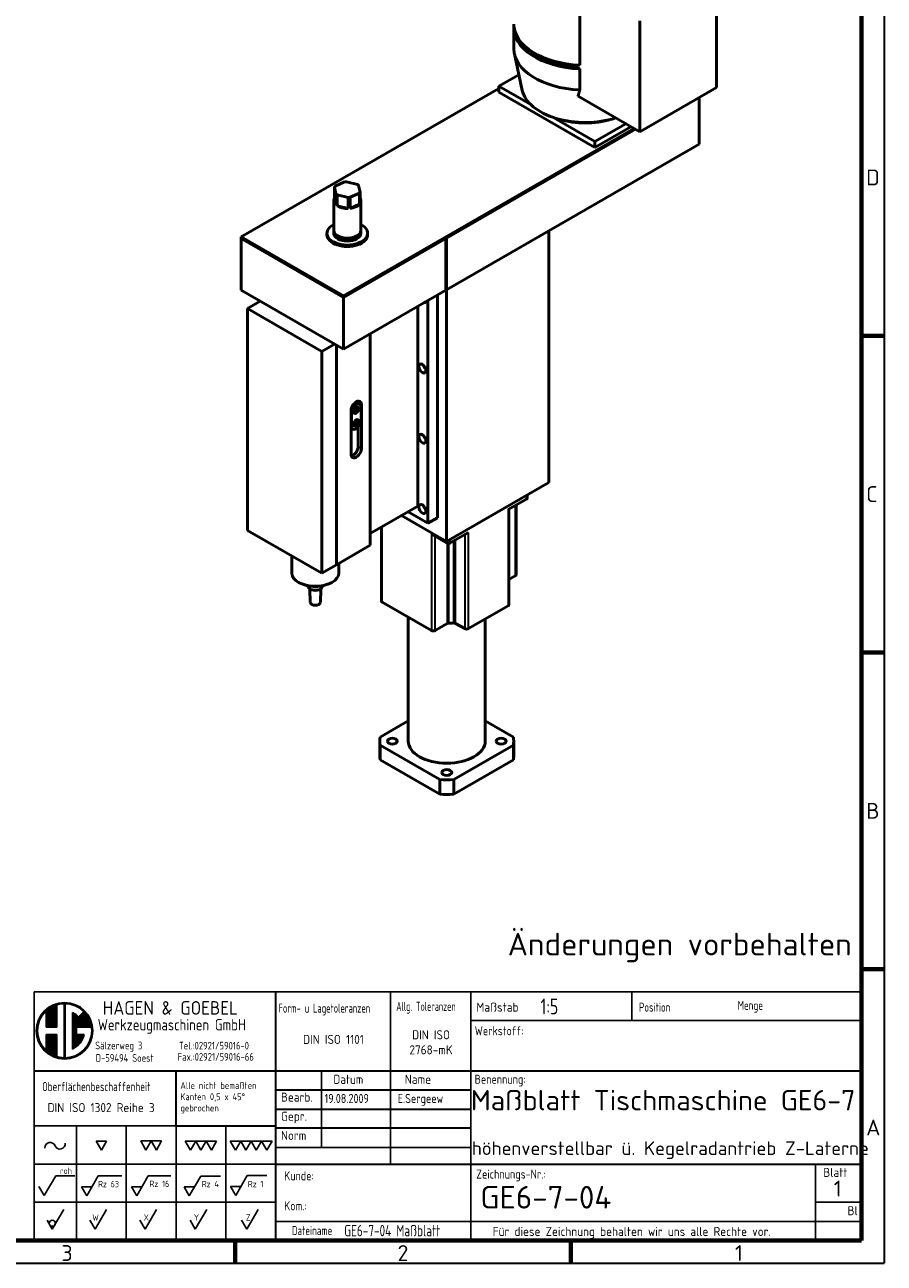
# Model space of a CAD drawing. Header units: millimetres. Extents: x 25 to 2945, y 25 to 2078.
# Tile 4 of 5: x 1995 to 2945, y 25 to 1394. Entities that reach past the tile are written whole.
import ezdxf
from ezdxf.enums import TextEntityAlignment as Align

# ---------------------------------------------------------------- set-up
doc = ezdxf.new("R2010")
doc.units = ezdxf.units.MM
doc.header["$LTSCALE"] = 5
doc.layers.get('0').update_dxf_attribs({"lineweight": 25})
for name, color, linetype, lineweight in [('AM_BOR', 7, 'Continuous', 50), ('Rahmen (ISO)', 7, 'Continuous', 70), ('Sichtbar (ISO)', 7, 'Continuous', 50), ('Sichtbar schmal (ISO)', 7, 'Continuous', 35), ('Symbol (ISO)', 7, 'Continuous', 25), ('Titel (ISO)', 7, 'Continuous', 50)]:
    doc.layers.add(name, color=color, linetype=linetype, lineweight=lineweight)
doc.styles.add('ACDINTS_30', font='isocp.shx')
doc.styles.add('ACDINTS_31', font='isocp.shx')
doc.styles.add('ACDINTS_32', font='isocp.shx')
doc.styles.add('ACDINTS_33', font='isocp.shx')
doc.styles.add('ACDINTS_34', font='isocp.shx')
doc.styles.add('ACDINTS_35', font='isocp.shx')
doc.styles.add('ACDINTS_40', font='isocp.shx')
doc.styles.add('ACDINTS_41', font='isocp.shx')
doc.styles.add('Notiztext (DIN)', font='isocpeur.ttf')
doc.styles.get("Standard").update_dxf_attribs({"font": 'ISOCP.shx'})
doc.styles.add('TextStyle32', font='isocp.shx')
doc.styles.add('TextStyle51', font='isocp.shx', dxfattribs={"width": 0.8})
doc.styles.add('TextStyle52', font='isocp.shx', dxfattribs={"width": 0.8})
doc.styles.add('TextStyle53', font='isocp.shx')
doc.styles.add('TextStyle54', font='isocp.shx')
doc.styles.add('TextStyle55', font='isocp.shx', dxfattribs={"width": 0.8})
doc.styles.add('TextStyle56', font='isocp.shx', dxfattribs={"width": 0.8})
doc.styles.add('TextStyle59', font='isocp.shx', dxfattribs={"width": 0.8})
doc.styles.add('TextStyle60', font='isocp.shx', dxfattribs={"width": 0.8})
doc.styles.add('TextStyle61', font='isocp.shx', dxfattribs={"width": 0.8})
doc.styles.add('TextStyle62', font='isocp.shx')
doc.styles.add('TextStyle63', font='isocp.shx')
doc.styles.add('TextStyle64', font='isocp.shx', dxfattribs={"width": 0.8})
doc.styles.add('TextStyle65', font='isocp.shx', dxfattribs={"width": 0.8})

# ---------------------------------------------------------------- blocks, each defined once
blk = doc.blocks.new('Ränder Hagen+Goebel Rahmen')
at = {"layer": 'Rahmen (ISO)', "linetype": 'Continuous', "lineweight": 35}
for p in [(589, 415), (5, 5)]:
    blk.add_line(p, (589, 5), dxfattribs=at)
at = {"layer": 'Rahmen (ISO)'}
for p, q in [((584, 410), (584, 10)), ((584, 210), (589, 210)), ((584, 140), (589, 140)), ((584, 70), (589, 70)), ((10, 10), (584, 10)), ((445.5, 10), (445.5, 5)), ((519.75, 10), (519.75, 5))]:
    blk.add_line(p, q, dxfattribs=at)
at = {"layer": 'Symbol (ISO)', "char_height": 3.5, "style": 'Notiztext (DIN)'}
for s, insert, attachment_point in [('D', (585, 245), 4), ('C', (585, 175), 4), ('B', (585, 105), 4), ('A', (585, 35), 4), ('3', (408.375, 9), 2), ('2', (482.625, 9), 2), ('1', (556.875, 9), 2)]:
    blk.add_mtext(s, dxfattribs=dict(at, insert=insert, attachment_point=attachment_point))
blk = doc.blocks.new('Schriftfelder Hagen+Goebel')
at = {"color": 7}
for p, q in [((294.29, 154.82), (111.41, 154.82)), ((111.41, 154.82), (111.41, 99.83)), ((294.29, 99.83), (294.29, 154.82)), ((111.41, 99.83), (294.29, 99.83))]:
    blk.add_line(p, q, dxfattribs=at)
at = {"color": 7, "linetype": 'Continuous', "lineweight": 25}
for p, q in [((114.07, 150.62), (114.07, 147.01)), ((114.34, 150.85), (114.34, 147.01)), ((114.6, 151.05), (114.6, 147.01)), ((114.87, 151.24), (114.87, 147.01)), ((115.13, 151.4), (115.13, 147.01)), ((115.4, 151.54), (115.4, 147.01)), ((115.67, 151.67), (115.67, 147.01)), ((115.93, 151.78), (115.93, 147.01)), ((116.2, 151.88), (116.2, 147.01)), ((116.39, 151.98), (116.39, 147.01)), ((117.99, 152.46), (117.99, 139.96)), ((118.25, 152.46), (118.25, 139.96)), ((119.85, 150.25), (119.85, 142.17)), ((120.12, 150.12), (120.12, 142.3)), ((120.38, 149.97), (120.38, 142.45)), ((120.65, 149.8), (120.65, 142.62)), ((120.92, 149.6), (120.92, 147.01)), ((121.18, 149.36), (121.18, 147.01)), ((121.23, 149.31), (122.36, 150.44)), ((121.45, 149.54), (121.45, 147.01)), ((121.71, 149.8), (121.71, 147.01)), ((121.98, 150.07), (121.98, 147.01)), ((122.25, 150.33), (122.25, 147.01)), ((122.51, 150.25), (122.51, 147.01)), ((122.78, 149.97), (122.78, 147.01)), ((123.04, 149.62), (123.04, 147.01)), ((123.31, 149.2), (123.31, 147.01)), ((123.58, 148.68), (123.58, 147.01)), ((123.84, 147.97), (123.84, 147.01)), ((114.07, 147.01), (116.39, 147.01)), ((114.07, 145.41), (114.07, 141.8)), ((114.07, 145.41), (116.39, 145.41)), ((114.34, 145.41), (114.34, 141.57)), ((114.6, 145.41), (114.6, 141.37)), ((114.87, 145.41), (114.87, 141.18)), ((115.13, 145.41), (115.13, 141.02)), ((115.4, 145.41), (115.4, 140.88)), ((115.67, 145.41), (115.67, 140.75)), ((115.93, 145.41), (115.93, 140.64)), ((116.2, 145.41), (116.2, 140.54)), ((116.39, 145.41), (116.39, 140.44)), ((120.78, 147.01), (124.06, 147.01)), ((120.78, 147.01), (120.78, 145.41)), ((120.78, 145.41), (122.44, 145.41)), ((120.92, 145.41), (120.92, 142.82)), ((121.18, 145.41), (121.18, 143.06)), ((121.45, 145.41), (121.45, 143.34)), ((121.71, 145.41), (121.71, 143.68)), ((121.98, 145.41), (121.98, 144.11)), ((122.25, 145.41), (122.25, 144.7)), ((111.41, 125.21), (142.75, 125.21)), ((120.75, 125.21), (120.75, 99.83)), ((131.75, 125.21), (131.75, 99.83)), ((142.75, 125.21), (142.75, 99.83)), ((153.75, 125.21), (153.75, 99.83)), ((111.41, 116.75), (164.75, 116.75)), ((111.41, 108.29), (164.75, 108.29))]:
    blk.add_line(p, q, dxfattribs=at)
at = {"color": 7, "linetype": 'Continuous', "lineweight": 35}
blk.add_line((142.75, 125.21), (164.75, 125.21), dxfattribs=at)
for p, q in [((125.1, 121.84), (127.41, 121.84)), ((125.1, 121.84), (126.25, 119.84)), ((126.25, 119.84), (127.41, 121.84)), ((134.94, 121.85), (137.25, 121.85)), ((134.94, 121.85), (136.1, 119.85)), ((136.1, 119.85), (137.25, 121.85)), ((137.25, 121.85), (138.41, 119.85)), ((137.25, 121.85), (139.56, 121.85)), ((138.41, 119.85), (139.56, 121.85)), ((144.79, 121.84), (147.1, 121.84)), ((144.79, 121.84), (145.94, 119.84)), ((145.94, 119.84), (147.1, 121.84)), ((148.25, 119.84), (147.1, 121.84)), ((149.41, 121.84), (147.1, 121.84)), ((149.41, 121.84), (148.25, 119.84)), ((149.41, 121.84), (150.56, 119.84)), ((149.41, 121.84), (151.72, 121.84)), ((150.56, 119.84), (151.72, 121.84)), ((154.73, 121.84), (155.88, 119.84)), ((154.73, 121.84), (157.04, 121.84)), ((155.88, 119.84), (157.04, 121.84)), ((157.04, 121.84), (159.35, 121.84)), ((157.04, 121.84), (158.19, 119.84)), ((158.19, 119.84), (159.35, 121.84)), ((161.66, 121.84), (159.35, 121.84)), ((160.5, 119.84), (159.35, 121.84)), ((161.66, 121.84), (160.5, 119.84)), ((161.66, 121.84), (163.97, 121.84)), ((161.66, 121.84), (162.81, 119.84)), ((162.81, 119.84), (163.97, 121.84)), ((113.6, 109.77), (116.15, 114.17)), ((116.15, 114.17), (120.35, 114.17)), ((123.01, 109.74), (125.55, 114.14)), ((125.55, 114.14), (130.76, 114.14)), ((134.08, 109.74), (136.62, 114.14)), ((136.62, 114.14), (141.57, 114.14)), ((145.69, 109.7), (148.23, 114.1)), ((148.23, 114.1), (152.55, 114.1)), ((155.96, 109.79), (158.5, 114.19)), ((158.5, 114.19), (162.82, 114.19)), ((112.45, 111.77), (113.6, 109.77)), ((121.85, 111.74), (123.01, 109.74)), ((121.85, 111.74), (124.16, 111.74)), ((132.92, 111.74), (134.08, 109.74)), ((132.92, 111.74), (135.23, 111.74)), ((144.53, 111.7), (146.84, 111.7)), ((144.53, 111.7), (145.69, 109.7)), ((154.81, 111.79), (157.12, 111.79)), ((154.81, 111.79), (155.96, 109.79)), ((114.25, 104.33), (115.4, 102.33)), ((115.4, 102.33), (117.94, 106.73)), ((123.7, 104.33), (124.85, 102.33)), ((124.85, 102.33), (127.39, 106.73)), ((134.76, 104.33), (135.92, 102.33)), ((135.92, 102.33), (138.46, 106.73)), ((145.85, 104.33), (147.01, 102.33)), ((147.01, 102.33), (149.55, 106.73)), ((157.23, 104.33), (158.39, 102.33)), ((158.39, 102.33), (160.93, 106.73))]:
    blk.add_line(p, q)
at = {"color": 7, "lineweight": 35}
blk.add_line((164.75, 120.98), (164.75, 99.83), dxfattribs=at)
at = {"color": 7, "linetype": 'Continuous', "lineweight": 25}
for radius in [6.25, 5.99]:
    blk.add_circle((118.12, 146.21), radius, dxfattribs=at)
blk.add_circle((115.4, 103.66), 0.667)
for start, end in [(45, 66.8002), (293.1998, 349.5243)]:
    blk.add_arc((118.12, 146.21), 4.39, start, end, dxfattribs=at)
for centre, start, end in [((114.92, 120.36), 21.9122, 185.4858), ((117.09, 121.23), 201.9122, 5.4858)]:
    blk.add_arc(centre, 1.17, start, end)
at = {"layer": 'AM_BOR', "color": 7, "linetype": 'Continuous', "lineweight": 35}
for p, q in [((164.75, 154.82), (164.75, 120.98)), ((111.41, 137.35), (294.29, 137.35)), ((142.75, 125.21), (142.75, 137.35))]:
    blk.add_line(p, q, dxfattribs=at)
at = {"layer": 'AM_BOR', "color": 7, "linetype": 'Continuous', "lineweight": 25}
for p, q in [((190.15, 154.82), (190.15, 116.75)), ((207.93, 154.82), (207.93, 99.83)), ((243.49, 154.82), (243.49, 148.49)), ((207.93, 148.49), (294.29, 148.49)), ((174.91, 137.35), (174.91, 120.43)), ((164.75, 120.43), (207.93, 120.43)), ((284.13, 116.75), (284.13, 99.83)), ((284.13, 108.29), (294.29, 108.29)), ((164.75, 104.06), (294.29, 104.06))]:
    blk.add_line(p, q, dxfattribs=at)
at = {"layer": 'AM_BOR', "color": 7, "lineweight": 35}
blk.add_line((164.75, 116.75), (294.29, 116.75), dxfattribs=at)
at = {"layer": 'Titel (ISO)', "color": 7, "linetype": 'Continuous', "lineweight": 35}
for p, q in [((164.75, 133.12), (207.93, 133.12)), ((164.75, 128.89), (207.93, 128.89)), ((207.93, 124.66), (164.75, 124.66))]:
    blk.add_line(p, q, dxfattribs=at)
at = {"color": 7}
blk.add_text('HAGEN & GOEBEL', height=3, dxfattribs=at).set_placement((126.55, 149.76))
at = {"color": 7, "width": 0.9}
for s, height, p in [('Werkzeugmaschinen GmbH', 2.5, (125.45, 146.3)), ('Sälzerweg 3', 1.7, (124.88, 142.11)), ('Tel.:02921/59016-0', 1.7, (143.38, 142.07)), ('D-59494 Soest', 1.7, (124.99, 139.35)), ('Fax.:02921/59016-66', 1.7, (143.13, 139.6))]:
    blk.add_text(s, height=height, dxfattribs=at).set_placement(p)
at = {"color": 7, "style": 'ACDINTS_30', "width": 0.8}
blk.add_text('Oberflächenbeschaffenheit', height=2, dxfattribs=at).set_placement((113.16, 132.88))
at = {"color": 7, "style": 'ACDINTS_30'}
for s, p in [('Gepr.', (165.95, 126.31)), ('Norm', (165.95, 122.08))]:
    blk.add_text(s, height=2, dxfattribs=at).set_placement(p)
at = {"color": 7, "char_height": 2, "attachment_point": 1, "line_spacing_factor": 0.332}
for s, insert in [('\\fISOCP|b0|i0;\\W0.90;\\H2.0000;Werkstoff:', (208.77, 147.21)), ('\\fISOCP|b0|i0;\\W0.90;\\H2.0000;Benennung:', (208.76, 136.5)), ('\\fISOCP|b0|i0;\\W0.90;\\H2.0000;Zeichnungs-Nr.:', (209.11, 115.53))]:
    blk.add_mtext(s, dxfattribs=dict(at, insert=insert))
at = {"char_height": 1.4}
for s, insert, attachment_point, style in [('roh', (117.1, 114.56), 7, 'ACDINTS_40'), ('Rz 63', (125.53, 111.62), 7, 'ACDINTS_40'), ('Rz 16', (136.89, 111.67), 7, 'ACDINTS_40'), ('Rz 4', (148.45, 111.63), 7, 'ACDINTS_40'), ('Rz 1', (158.63, 111.62), 7, 'ACDINTS_40'), ('W', (125.69, 104.24), 9, 'ACDINTS_41'), ('X', (136.76, 104.25), 9, 'ACDINTS_41'), ('Y', (147.85, 104.24), 9, 'ACDINTS_41'), ('Z', (159.23, 104.26), 9, 'ACDINTS_41')]:
    blk.add_mtext(s, dxfattribs=dict(at, insert=insert, attachment_point=attachment_point, style=style))
at = {"color": 7, "insert": (166.66, 115.16), "char_height": 2, "width": 31.2179, "attachment_point": 1, "line_spacing_factor": 0.996}
blk.add_mtext('\\fISOCP|b0|i0;\\W0.90;\\H2.0000;Kunde:\\P\\PKom.:', dxfattribs=at)
at = {"layer": 'AM_BOR', "color": 7, "style": 'ACDINTS_30'}
for s, width, p in [('Form- u Lagetoleranzen', 0.75, (165.41, 150.21)), ('Allg. Toleranzen', 0.7, (191.43, 150.6)), ('Position', 0.8, (245.09, 150.43)), ('Menge', 0.8, (266.9, 150.83)), ('Dateiname', 0.8, (168.36, 101.05))]:
    blk.add_text(s, height=2, dxfattribs=dict(at, width=width)).set_placement(p)
for s, p in [('Maßstab', (209.15, 150.43)), ('Bearb.', (165.95, 130.54))]:
    blk.add_text(s, height=2, dxfattribs=at).set_placement(p)
at = {"layer": 'AM_BOR', "color": 7, "style": 'ACDINTS_32', "width": 0.983632}
blk.add_text('Datum', height=2, dxfattribs=at).set_placement((180.84, 134.48), align=Align.CENTER)
at = {"layer": 'AM_BOR', "color": 7, "style": 'ACDINTS_31'}
blk.add_text('Name', height=2, dxfattribs=at).set_placement((199.12, 134.48), align=Align.RIGHT)
at = {"layer": 'AM_BOR', "color": 7, "style": 'ACDINTS_32'}
for s, p in [('Blatt', (288.5, 113.9)), ('Bl', (292.31, 105.44))]:
    blk.add_text(s, height=2, dxfattribs=at).set_placement(p, align=Align.CENTER)
at = {"layer": 'AM_BOR', "color": 7, "char_height": 2, "line_spacing_factor": 0.332}
for s, insert, attachment_point, style in [('DIN ISO 1101', (177.55, 143.3), 8, 'ACDINTS_34'), ('DIN ISO 1302 Reihe 3', (114.36, 130.23), 1, 'ACDINTS_33'), ('Für diese Zeichnung behalten wir uns alle Rechte vor.', (212.76, 102.85), 1, 'ACDINTS_33')]:
    blk.add_mtext(s, dxfattribs=dict(at, insert=insert, attachment_point=attachment_point, style=style))
at = {"layer": 'AM_BOR', "color": 7, "line_spacing_factor": 0.996}
for s, insert, char_height, width, attachment_point, style in [('DIN ISO 2768-mK', (199.12, 141), 2, 15.0375, 8, 'ACDINTS_34'), (' \\PAlle nicht bemaßten Kanten 0,5 x 45° gebrochen', (143.71, 137.35), 1.5, 20.5101, 1, 'ACDINTS_35')]:
    blk.add_mtext(s, dxfattribs=dict(at, insert=insert, char_height=char_height, width=width, attachment_point=attachment_point, style=style))
at = {"layer": 'AM_BOR', "color": 7}
for tag, p, height, style, width in [('Maßstab:', (223.33, 149.84), 3.5, 'TextStyle64', 0.8), ('Positionsnummer', (254.96, 149.95), 3.5, 'TextStyle61', 0.8), ('Menge', (277.56, 149.84), 3.5, 'TextStyle60', 0.8), ('Material', (224.04, 143.99), 3, 'TextStyle52', 0.8), ('Halbzeug_(1.Zeile)', (261.93, 144.06), 3, 'TextStyle56', 0.8), ('Material_(2.Zeile)', (224.02, 139.81), 3, 'TextStyle51', 0.8), ('Halbzeug_(2.Zeile)', (261.93, 139.78), 3, 'TextStyle55', 0.8), ('ERSTELLUNGSDATUM', (175.59, 130.24), 2, 'TextStyle63', 0.9), ('AUTOR', (191.76, 130.24), 2, 'TextStyle62', 0.9), ('KONTROLLDATUM', (175.75, 126.01), 2, 'TextStyle53', 0.9), ('KONTROLLIERT_VON', (192.23, 126.32), 2, 'TextStyle54', 0.9), ('Beschreibung_2', (207.26, 119.8), 3.5, 'TextStyle59', 0.8), ('DATEINAME', (179.92, 100.78), 2.5, 'TextStyle65', 0.8)]:
    blk.add_attdef(tag, p, '', height=height, dxfattribs=dict(at, style=style, width=width))
at = {"layer": 'AM_BOR', "color": 7, "style": 'TextStyle32'}
blk.add_attdef('Plot-Datum', text='', height=3, dxfattribs=at).set_placement((288.92, 100.24), align=Align.CENTER)
at = {"layer": 'Titel (ISO)', "insert": (207.93, 133.12), "char_height": 4.5, "attachment_point": 1, "style": 'Notiztext (DIN)'}
blk.add_mtext('\\fISOCPEUR|b0|i0;\\H4.5000;Maßblatt Tischmaschine GE6-7', dxfattribs=at)
at = {"layer": 'Titel (ISO)', "insert": (208.13, 121.75), "char_height": 3, "width": 89.4385, "attachment_point": 1, "style": 'Notiztext (DIN)'}
blk.add_mtext('\\fISOCPEUR|b0|i0;\\H3.0000;höhenverstellbar ü. Kegelradantrieb Z-Laterne', dxfattribs=at)
at = {"layer": 'Titel (ISO)', "style": 'Notiztext (DIN)'}
blk.add_attdef('Blattnummer', text='', height=3.5, dxfattribs=at).set_placement((290.13, 111.34), align=Align.MIDDLE_CENTER)
at = {"layer": 'Titel (ISO)', "color": 7, "style": 'Notiztext (DIN)'}
blk.add_attdef('BAUTEILNUMMER', text='', height=5, dxfattribs=at).set_placement((210.03, 109.41), align=Align.MIDDLE_LEFT)

msp = doc.modelspace()

# ---------------------------------------------------------------- linework, layer by layer
at = {"layer": 'Sichtbar (ISO)'}
for p, q in [((2759.5709, 1446.902), (2759.5709, 1324.2699)), ((2608.5263, 1349.0561), (2608.5263, 1436.1558)), ((2674.7181, 1275.4064), (2674.7181, 1398.0385)), ((2535.614, 1367.057), (2535.614, 1390.3261)), ((2544.9737, 1321.1599), (2536.2257, 1361.4067)), ((2604.0074, 1347.5706), (2604.0074, 1349.3327)), ((2608.5263, 1344.9683), (2604.0074, 1347.5706)), ((2608.5263, 1321.6992), (2608.5263, 1344.9683)), ((2519.1546, 1325.7472), (2541.2153, 1338.4511)), ((2234.1905, 1159.1789), (2519.1546, 1323.2788)), ((2554.3119, 1305.5014), (2519.1546, 1325.7472)), ((2519.1546, 1319.2068), (2519.1546, 1325.7472)), ((2625.2206, 1258.1275), (2519.1546, 1319.2068)), ((2674.7181, 1275.4064), (2606.5788, 1314.6452)), ((2759.5709, 1324.2699), (2674.7181, 1275.4064)), ((2740.479, 1313.2756), (2740.479, 1261.565)), ((2625.2206, 1264.6678), (2578.7057, 1291.454)), ((2668.5075, 1278.9828), (2347.3276, 1094.0276)), ((2347.3276, 1092.3925), (2669.9272, 1278.1653)), ((2461.1718, 1157.951), (2669.9272, 1278.1653)), ((2659.2932, 1284.289), (2625.2206, 1264.6678)), ((2664.972, 1281.0188), (2625.2206, 1258.1275)), ((2461.1718, 1100.7227), (2740.479, 1261.565)), ((2625.2206, 1258.1275), (2625.2206, 1264.6678)), ((2348.5371, 1219.952), (2338.1638, 1215.3669)), ((2362.7757, 1217.2349), (2350.6937, 1220.1156)), ((2337.3317, 1214.2096), (2339.0403, 1206.7438)), ((2337.3317, 1201.9464), (2337.3317, 1214.2096)), ((2339.0403, 1206.7438), (2339.0403, 1194.4805)), ((2340.3648, 1205.7501), (2352.4468, 1202.8693)), ((2340.3648, 1193.4869), (2340.3648, 1205.7501)), ((2354.6034, 1203.033), (2364.9767, 1207.618)), ((2365.8088, 1208.7754), (2364.1002, 1216.2412)), ((2364.9767, 1207.618), (2364.9767, 1195.3548)), ((2365.8088, 1196.5122), (2365.8088, 1208.7754)), ((2336.5703, 1166.5274), (2336.5703, 1199.2293)), ((2339.0403, 1194.4805), (2337.3317, 1201.9464)), ((2352.4468, 1190.6061), (2340.3648, 1193.4869)), ((2352.4468, 1202.8693), (2352.4468, 1190.6061)), ((2354.6034, 1190.7698), (2354.6034, 1203.033)), ((2364.9767, 1195.3548), (2354.6034, 1190.7698)), ((2366.5703, 1166.5274), (2366.5703, 1199.2293)), ((2336.5703, 1163.2572), (2336.5703, 1164.8923)), ((2366.5703, 1163.2572), (2366.5703, 1164.8923)), ((2574.3089, 1165.874), (2461.1718, 1100.7227)), ((2574.3089, 887.908), (2574.3089, 1165.874)), ((2234.1905, 1159.1789), (2234.1905, 1157.5438)), ((2347.3276, 1094.0276), (2234.1905, 1159.1789)), ((2234.1905, 1157.5438), (2234.1905, 1100.3155)), ((2234.1905, 1157.5438), (2347.3276, 1092.3925)), ((2234.1905, 1157.5438), (2347.3276, 1092.3925)), ((2329.0703, 1161.6221), (2329.0703, 1163.2572)), ((2347.3276, 1092.3925), (2460.4647, 1157.5438)), ((2374.0703, 1161.6221), (2374.0703, 1163.2572)), ((2460.4647, 1157.5438), (2460.4647, 1100.3155)), ((2461.1718, 1157.951), (2461.1718, 1100.7227)), ((2234.1905, 1100.3155), (2347.3276, 1035.1642)), ((2347.3276, 1035.1642), (2460.4647, 1100.3155)), ((2451.2723, 1095.022), (2451.2723, 848.8961)), ((2461.1718, 1100.7227), (2460.4647, 1101.1299)), ((2460.4647, 1101.1299), (2461.1718, 1100.7227)), ((2461.1718, 822.7567), (2461.1718, 1100.7227)), ((2255.4037, 1088.0997), (2241.2616, 1079.9557)), ((2347.3276, 1094.0276), (2347.3276, 1092.3925)), ((2347.3276, 1092.3925), (2347.3276, 1035.1642)), ((2429.352, 861.5665), (2429.352, 1082.3989)), ((2440.6657, 1088.914), (2440.6657, 842.7882)), ((2241.2616, 834.6916), (2241.2616, 1079.9557)), ((2241.2616, 1079.9557), (2323.286, 1032.721)), ((2337.4281, 1040.8649), (2323.286, 1032.721)), ((2377.0261, 818.4038), (2377.0261, 1052.2664)), ((2323.286, 1032.721), (2323.286, 787.4569)), ((2339.5494, 796.8224), (2339.5494, 1039.6434)), ((2339.5494, 796.8224), (2339.5494, 1039.6434)), ((2361.677, 976.585), (2365.2125, 974.549)), ((2363.5911, 975.4827), (2363.5911, 975.7958)), ((2367.1266, 973.7598), (2367.1266, 925.5245)), ((2355.8129, 919.0094), (2355.8129, 967.2447)), ((2356.1664, 950.2798), (2356.1664, 964.9956)), ((2359.4403, 964.7707), (2358.753, 965.1664)), ((2360.3477, 967.5622), (2361.3338, 968.9699)), ((2360.4836, 966.2332), (2360.3477, 967.5622)), ((2360.4048, 967.0033), (2361.6057, 966.3118)), ((2361.6057, 966.3118), (2360.4836, 966.2332)), ((2361.1776, 968.5338), (2362.5918, 967.7194)), ((2361.3338, 968.9699), (2362.4559, 969.0484)), ((2362.5918, 967.7194), (2361.6057, 966.3118)), ((2362.9335, 970.8368), (2362.2462, 971.2325)), ((2362.4559, 969.0484), (2362.5918, 967.7194)), ((2366.773, 971.1036), (2366.773, 956.3877)), ((2355.8129, 947.9366), (2357.727, 946.8344)), ((2359.4403, 950.8724), (2358.753, 951.2681)), ((2360.3073, 953.5191), (2361.2226, 954.9871)), ((2360.5545, 952.2745), (2360.3073, 953.5191)), ((2360.3543, 953.2827), (2361.7169, 952.498)), ((2361.7169, 952.498), (2360.5545, 952.2745)), ((2361.218, 954.7804), (2362.6322, 953.966)), ((2361.2226, 954.9871), (2362.385, 955.2105)), ((2362.6322, 953.966), (2361.7169, 952.498)), ((2362.9335, 956.9385), (2362.2462, 957.3342)), ((2362.385, 955.2105), (2362.6322, 953.966)), ((2363.5911, 927.5605), (2363.5911, 948.9356)), ((2574.3089, 887.908), (2461.1718, 822.7567)), ((2529.4076, 857.916), (2549.5602, 869.5211)), ((2538.0645, 862.9012), (2538.0645, 785.8393)), ((2550.4388, 870.7427), (2550.4388, 874.1622)), ((2429.352, 861.5665), (2377.0261, 831.434)), ((2461.1718, 822.7567), (2411.5647, 851.3235)), ((2418.7043, 855.4349), (2440.6657, 842.7882)), ((2451.2723, 848.8961), (2440.6657, 842.7882)), ((2530.2863, 752.8565), (2530.2863, 858.422)), ((2389.2289, 838.4612), (2389.2289, 756.9284)), ((2323.286, 787.4569), (2241.2616, 834.6916)), ((2444.5548, 830.6339), (2461.1718, 821.0648)), ((2465.4144, 821.0648), (2485.567, 832.6699)), ((2377.0261, 818.4038), (2339.5494, 796.8224)), ((2290.2149, 788.0819), (2290.2149, 806.5013)), ((2339.5494, 796.8224), (2323.286, 787.4569)), ((2342.2149, 788.0819), (2342.2149, 798.3573)), ((2537.1858, 784.6177), (2530.2863, 780.6446)), ((2298.4693, 777.1238), (2297.7594, 777.5357)), ((2308.2149, 773.3661), (2308.2149, 773.6249)), ((2310.6449, 755.3196), (2310.1526, 770.3601)), ((2321.7849, 755.3196), (2322.2772, 770.3601)), ((2324.2149, 773.3661), (2324.2149, 773.6249)), ((2333.9606, 777.1238), (2334.6704, 777.5357)), ((2390.1076, 755.7068), (2444.5548, 724.3528)), ((2485.567, 726.3887), (2529.4076, 751.6349)), ((2419.0254, 601.9701), (2419.0254, 739.0542)), ((2461.8875, 731.8909), (2448.7974, 724.3528)), ((2481.3243, 726.3887), (2471.3308, 732.1436)), ((2504.0254, 601.9701), (2504.0254, 737.0182)), ((2419.0254, 624.3235), (2387.9293, 606.4165)), ((2535.1214, 606.4165), (2504.0254, 624.3235)), ((2387.5254, 601.9701), (2387.5254, 585.6192)), ((2387.9293, 597.5238), (2453.8042, 559.5889)), ((2387.9293, 581.1728), (2387.9293, 597.5238)), ((2469.2466, 559.5889), (2535.1214, 597.5238)), ((2535.1214, 597.5238), (2535.1214, 581.1728)), ((2535.5254, 601.9701), (2535.5254, 585.6192)), ((2453.8042, 543.238), (2387.9293, 581.1728)), ((2535.1214, 581.1728), (2469.2466, 543.238)), ((2453.8042, 559.5889), (2453.8042, 543.238)), ((2469.2466, 543.238), (2469.2466, 559.5889))]:
    msp.add_line(p, q, dxfattribs=at)
at = {"layer": 'Sichtbar (ISO)', "flags": 128}
for points in [[(2606.5788, 1314.6452), (2606.6591, 1314.9307), (2606.7394, 1315.2169), (2606.8198, 1315.5038), (2606.9003, 1315.7915), (2606.9809, 1316.0798), (2607.0616, 1316.369), (2607.1423, 1316.6588), (2607.2231, 1316.9494), (2607.304, 1317.2407), (2607.3849, 1317.5328), (2607.4659, 1317.8256), (2607.547, 1318.1191), (2607.6282, 1318.4134), (2607.7095, 1318.7084), (2607.7908, 1319.0041), (2607.8722, 1319.3006), (2607.9537, 1319.5978), (2608.0352, 1319.8958), (2608.1169, 1320.1945), (2608.1986, 1320.4939), (2608.2804, 1320.7941), (2608.3623, 1321.0951), (2608.4442, 1321.3968), (2608.5263, 1321.6992)], [(2362.9335, 970.8368), (2363.1334, 970.6976), (2363.3085, 970.5268), (2363.4559, 970.3291), (2363.5745, 970.1091), (2363.6652, 969.8704), (2363.7287, 969.6164), (2363.7663, 969.3494), (2363.779, 969.0716), (2363.7675, 968.7849), (2363.7329, 968.4913), (2363.6759, 968.193), (2363.5973, 967.8921), (2363.498, 967.591), (2363.379, 967.292), (2363.2415, 966.9974), (2363.0865, 966.7098), (2362.9155, 966.4314), (2362.7298, 966.1646), (2362.5309, 965.9116), (2362.3203, 965.6746), (2362.0995, 965.4556), (2361.8701, 965.2565), (2361.6336, 965.0792), (2361.3914, 964.9254), (2361.1447, 964.7969), (2360.895, 964.6954), (2360.6432, 964.6229), (2360.3913, 964.5815), (2360.1415, 964.5737), (2359.8966, 964.6018), (2359.661, 964.6675), (2359.4403, 964.7707)], [(2360.3548, 967.4922), (2360.3802, 967.541), (2360.4059, 967.5888), (2360.4321, 967.6355), (2360.4587, 967.6813), (2360.4859, 967.7263), (2360.5136, 967.7706), (2360.5419, 967.8142), (2360.5709, 967.8573), (2360.6006, 967.8999), (2360.631, 967.9421), (2360.6623, 967.9839), (2360.6945, 968.0255), (2360.7276, 968.067), (2360.7617, 968.1083), (2360.7969, 968.1497), (2360.8333, 968.191), (2360.8709, 968.2325), (2360.9099, 968.2742), (2360.9503, 968.3163), (2360.9922, 968.3586), (2361.0357, 968.4015), (2361.0811, 968.4449), (2361.1283, 968.489), (2361.1776, 968.5338)], [(2361.1776, 968.5338), (2361.1755, 968.5403), (2361.1735, 968.5467), (2361.1715, 968.5531), (2361.1694, 968.5595), (2361.1674, 968.5659), (2361.1655, 968.5722), (2361.1635, 968.5785), (2361.1615, 968.5848), (2361.1596, 968.5911), (2361.1577, 968.5973), (2361.1558, 968.6036), (2361.1539, 968.6097), (2361.152, 968.6159), (2361.1502, 968.6221), (2361.1483, 968.6282), (2361.1465, 968.6343), (2361.1447, 968.6404), (2361.1429, 968.6464), (2361.1411, 968.6524), (2361.1393, 968.6585), (2361.1376, 968.6644), (2361.1358, 968.6704), (2361.1341, 968.6763), (2361.1324, 968.6823)], [(2362.9335, 956.9385), (2363.1334, 956.7993), (2363.3085, 956.6285), (2363.4559, 956.4308), (2363.5745, 956.2108), (2363.6652, 955.9721), (2363.7287, 955.7181), (2363.7663, 955.4511), (2363.779, 955.1733), (2363.7675, 954.8866), (2363.7329, 954.593), (2363.6759, 954.2947), (2363.5973, 953.9938), (2363.498, 953.6927), (2363.379, 953.3937), (2363.2415, 953.0991), (2363.0865, 952.8115), (2362.9155, 952.5331), (2362.7298, 952.2663), (2362.5309, 952.0133), (2362.3203, 951.7763), (2362.0995, 951.5573), (2361.8701, 951.3582), (2361.6336, 951.1809), (2361.3914, 951.0271), (2361.1447, 950.8986), (2360.895, 950.7971), (2360.6432, 950.7246), (2360.3913, 950.6832), (2360.1415, 950.6754), (2359.8966, 950.7035), (2359.661, 950.7692), (2359.4403, 950.8724)], [(2360.3317, 953.3962), (2360.3415, 953.4236), (2360.3514, 953.4505), (2360.3613, 953.477), (2360.3713, 953.5032), (2360.3813, 953.529), (2360.3914, 953.5544), (2360.4015, 953.5795), (2360.4117, 953.6043), (2360.422, 953.6288), (2360.4323, 953.653), (2360.4427, 953.6769), (2360.4532, 953.7005), (2360.4638, 953.7239), (2360.4745, 953.7471), (2360.4852, 953.77), (2360.4961, 953.7926), (2360.507, 953.8151), (2360.518, 953.8373), (2360.5292, 953.8594), (2360.5404, 953.8812), (2360.5518, 953.9029), (2360.5633, 953.9244), (2360.5749, 953.9458), (2360.5866, 953.967)], [(2360.7512, 954.2311), (2360.7669, 954.2535), (2360.7828, 954.2758), (2360.799, 954.2982), (2360.8154, 954.3205), (2360.8321, 954.3428), (2360.8491, 954.3651), (2360.8664, 954.3874), (2360.8841, 954.4097), (2360.902, 954.4321), (2360.9203, 954.4545), (2360.9389, 954.477), (2360.9578, 954.4996), (2360.9771, 954.5222), (2360.9968, 954.545), (2361.0169, 954.5678), (2361.0374, 954.5908), (2361.0583, 954.6138), (2361.0797, 954.6371), (2361.1015, 954.6605), (2361.1238, 954.6841), (2361.1465, 954.7078), (2361.1698, 954.7318), (2361.1936, 954.756), (2361.218, 954.7804)], [(2361.218, 954.7804), (2361.2158, 954.7856), (2361.2136, 954.7908), (2361.2115, 954.7961), (2361.2093, 954.8013), (2361.2072, 954.8064), (2361.2051, 954.8116), (2361.203, 954.8167), (2361.2009, 954.8218), (2361.1989, 954.8269), (2361.1968, 954.832), (2361.1947, 954.8371), (2361.1927, 954.8422), (2361.1907, 954.8472), (2361.1887, 954.8522), (2361.1867, 954.8572), (2361.1847, 954.8622), (2361.1827, 954.8672), (2361.1807, 954.8721), (2361.1788, 954.8771), (2361.1769, 954.882), (2361.1749, 954.8869), (2361.173, 954.8918), (2361.1711, 954.8966), (2361.1692, 954.9015)]]:
    msp.add_lwpolyline(points, dxfattribs=at)
at = {"layer": 'Sichtbar (ISO)'}
for centre, major_axis, ratio, start_param, end_param in [((2614.614, 1390.3261), (-79, 0), 0.575861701, 6.23824317, 7.776845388), ((2614.614, 1394.4139), (-79, 0), 0.575861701, 0, 1.493660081), ((2614.614, 1367.057), (-79, 0), 0.575861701, 0, 1.493660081), ((2614.614, 1390.3261), (75, 0), 0.575861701, 3.70161544, 4.570491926), ((2614.614, 1326.1796), (-70.1837, 0), 0.575861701, 0.12452229, 2.069526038), ((2614.614, 1319.6393), (60, 0), 0.575861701, 4.21344388, 5.211334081), ((2351.5703, 1211.4925), (-15, 0), 0.575861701, 4.770856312, 4.91600024), ((2351.5703, 1211.4925), (-15, 0), 0.575861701, 5.818053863, 5.963197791), ((2351.5703, 1211.4925), (15, 0), 0.575861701, 3.723658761, 3.868802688), ((2351.5703, 1211.4925), (-15, 0), 0.575861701, 3.723658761, 3.868802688), ((2351.5703, 1211.4925), (15, 0), 0.575861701, 5.818053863, 5.963197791), ((2351.5703, 1199.2293), (-15, 0), 0.575861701, 5.963197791, 6.865251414), ((2351.5703, 1199.2293), (-15, 0), 0.575861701, 0.727210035, 1.629263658), ((2351.5703, 1211.4925), (15, 0), 0.575861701, 4.770856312, 4.91600024), ((2351.5703, 1199.2293), (-15, 0), 0.575861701, 1.774407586, 2.67646121), ((2351.5703, 1199.2293), (15, 0), 0.575861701, 5.963197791, 6.603172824), ((2351.5703, 1163.2572), (-22.5, 0), 0.575861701, 5.442116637, 10.265846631), ((2351.5703, 1164.8923), (-15, 0), 0.575861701, 6.188397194, 9.519566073), ((2351.5703, 1166.5274), (-15, 0), 0.575861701, 0, 3.141592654), ((2351.5703, 1161.6221), (-22.5, 0), 0.575861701, 0, 3.141592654), ((2351.5703, 1163.2572), (15, 0), 0.575861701, 3.141592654, 6.283185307), ((2351.5703, 1164.8923), (13, 0), 0.575861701, 3.84832609, 5.576451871), ((2434.6553, 1091.5135), (2.7447, -4.7662), 0.578093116, 5.981752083, 6.584618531), ((2439.605, 1016.6969), (2.7447, -4.7662), 0.578093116, 4.257293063, 5.167484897), ((2361.4697, 970.5022), (3.9923, 6.9327), 0.578093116, 5.495853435, 8.637446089), ((2361.4697, 968.0496), (3.7427, 6.4994), 0.578093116, 5.495853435, 8.637446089), ((2357.9342, 970.0856), (3.7427, 6.4994), 0.578093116, 0, 0.140713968), ((2357.9342, 972.5382), (3.9923, 6.9327), 0.578093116, 5.495853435, 5.826372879), ((2361.4697, 953.3338), (-3.7427, -6.4994), 0.578093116, 5.495853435, 8.637446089), ((2439.605, 939.0299), (2.7447, -4.7662), 0.578093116, 4.257293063, 5.167484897), ((2361.4697, 922.267), (-3.9923, -6.9327), 0.578093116, 5.495853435, 8.637446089), ((2357.9342, 924.3029), (3.9923, 6.9327), 0.578093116, 3.598405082, 5.495853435), ((2547.4388, 870.7427), (3, 0), 0.575861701, 5.497787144, 6.283185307), ((2439.605, 861.3629), (2.7447, -4.7662), 0.578093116, 4.257293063, 5.167484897), ((2463.2931, 822.2864), (3, 0), 0.575861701, 3.926990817, 5.497787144), ((2316.2149, 788.0819), (26, 0), 0.575861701, 3.141592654, 6.283185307), ((2535.0645, 785.8393), (3, 0), 0.575861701, 5.497787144, 6.283185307), ((2316.2149, 787.2644), (25, 0), 0.575861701, 3.923138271, 5.50163969), ((2316.2149, 773.3661), (-8, 0), 0.575861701, 0, 3.141592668), ((2316.2149, 772.1398), (6.1195, 0), 0.575861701, 4.14766785, 5.277110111), ((2316.2149, 755.3801), (-5.571, 0), 0.575861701, 0.018847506, 3.122745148), ((2392.2289, 756.9284), (-3, 0), 0.575861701, 0, 0.785398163), ((2527.2863, 752.8565), (3, 0), 0.575861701, 5.497787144, 6.283185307), ((2464.0089, 730.6693), (3, 0), 0.575861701, 1.611857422, 2.35619449), ((2461.5254, 765.4795), (-57.5, 0), 0.575861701, 1.611857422, 1.698150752), ((2469.2095, 730.9221), (3, 0), 0.575861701, 0.785398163, 1.698150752), ((2483.4457, 727.6103), (3, 0), 0.575861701, 3.926990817, 5.497787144), ((2446.6761, 725.5744), (3, 0), 0.575861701, 3.926990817, 5.497787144), ((2461.5254, 601.9701), (-74, 0), 0.575861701, 6.178654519, 6.387716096), ((2461.5254, 601.9701), (74, 0), 0.575861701, 6.178654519, 6.387716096), ((2461.5254, 601.9701), (42.5, 0), 0.575861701, 3.141592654, 6.283185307), ((2461.5254, 585.6192), (-74, 0), 0.575861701, 0, 0.104530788), ((2461.5254, 585.6192), (74, 0), 0.575861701, 6.178654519, 6.283185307), ((2461.5254, 601.9701), (74, 0), 0.575861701, 4.607858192, 4.816919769), ((2461.5254, 585.6192), (74, 0), 0.575861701, 4.607858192, 4.816919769)]:
    msp.add_ellipse(centre, major_axis=major_axis, ratio=ratio, start_param=start_param, end_param=end_param, dxfattribs=at)
for centre, major_axis, ratio in [((2434.6553, 1013.8465), (2.7447, -4.7662), 0.578093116), ((2361.4697, 967.6408), (-1.9961, -3.4663), 0.578093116), ((2361.4697, 953.7425), (-1.9961, -3.4663), 0.578093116), ((2434.6553, 936.1795), (2.7447, -4.7662), 0.578093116), ((2434.6553, 858.5125), (2.7447, -4.7662), 0.578093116), ((2401.4213, 601.9701), (-5.5, 0), 0.575861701), ((2521.6294, 601.9701), (-5.5, 0), 0.575861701), ((2461.5254, 567.3585), (-5.5, 0), 0.575861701)]:
    msp.add_ellipse(centre, major_axis=major_axis, ratio=ratio, dxfattribs=at)
at = {"layer": 'Sichtbar schmal (ISO)'}
for p, q in [((2367.1266, 973.7598), (2363.5911, 975.7958)), ((2355.8129, 965.1992), (2356.1664, 964.9956)), ((2355.8129, 950.4834), (2356.1664, 950.2798)), ((2367.1266, 925.5245), (2363.5911, 927.5605)), ((2537.1858, 862.3952), (2537.1858, 784.6177)), ((2549.5602, 873.6562), (2549.5602, 869.5211)), ((2529.4076, 857.916), (2529.4076, 751.6349)), ((2390.1076, 755.7068), (2390.1076, 838.9672)), ((2444.5548, 830.6339), (2444.5548, 724.3528)), ((2448.7974, 724.3528), (2448.7974, 828.1907)), ((2461.1718, 822.7567), (2461.1718, 821.0648)), ((2465.4144, 821.0648), (2465.4144, 825.1999)), ((2468.8285, 823.0308), (2468.8285, 732.6357)), ((2471.3308, 732.1436), (2471.3308, 824.4718)), ((2481.3243, 830.2267), (2481.3243, 726.3887)), ((2485.567, 726.3887), (2485.567, 832.6699)), ((2461.8875, 820.7602), (2461.8875, 731.8909)), ((2463.8857, 732.3954), (2463.8857, 820.5928))]:
    msp.add_line(p, q, dxfattribs=at)
for centre, major_axis, start_param, end_param in [((2361.1869, 967.8037), (-1.7466, -3.033), 5.231639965, 6.283185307), ((2361.1869, 967.8037), (1.7466, 3.033), 0, 1.051545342), ((2361.1869, 953.9054), (-1.7466, -3.033), 5.231639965, 6.283185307), ((2361.1869, 953.9054), (1.7466, 3.033), 0, 1.051545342)]:
    msp.add_ellipse(centre, major_axis=major_axis, ratio=0.578093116, start_param=start_param, end_param=end_param, dxfattribs=at)
for centre, major_axis in [((2361.4697, 967.6408), (-1.547, -2.6864)), ((2361.4697, 953.7425), (1.547, 2.6864))]:
    msp.add_ellipse(centre, major_axis=major_axis, ratio=0.578093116, dxfattribs=at)

# ---------------------------------------------------------------- block references
at = {"xscale": 5, "yscale": 5, "zscale": 5}
msp.add_blockref('Ränder Hagen+Goebel Rahmen', (0, 0), dxfattribs=at)
msp.add_blockref('Schriftfelder Hagen+Goebel', (1448.5331, -449.1417), dxfattribs=at).add_auto_attribs({'Blattnummer': '1 ', 'BAUTEILNUMMER': 'GE6-7-04', 'AUTOR': 'E.Sergeew', 'ERSTELLUNGSDATUM': '19.08.2009', 'Maßstab:': '1:5', 'DATEINAME': 'GE6-7-04 Maßblatt'})

# ---------------------------------------------------------------- texts
at = {"layer": 'Symbol (ISO)', "insert": (2528.8643, 390.1383), "char_height": 25, "width": 473.852641, "attachment_point": 1, "style": 'Notiztext (DIN)'}
msp.add_mtext('{\\fISOCPEUR|b0|i0;\\H25.0000;Änderungen vorbehalten}', dxfattribs=at)

doc.saveas('drawing.dxf')
